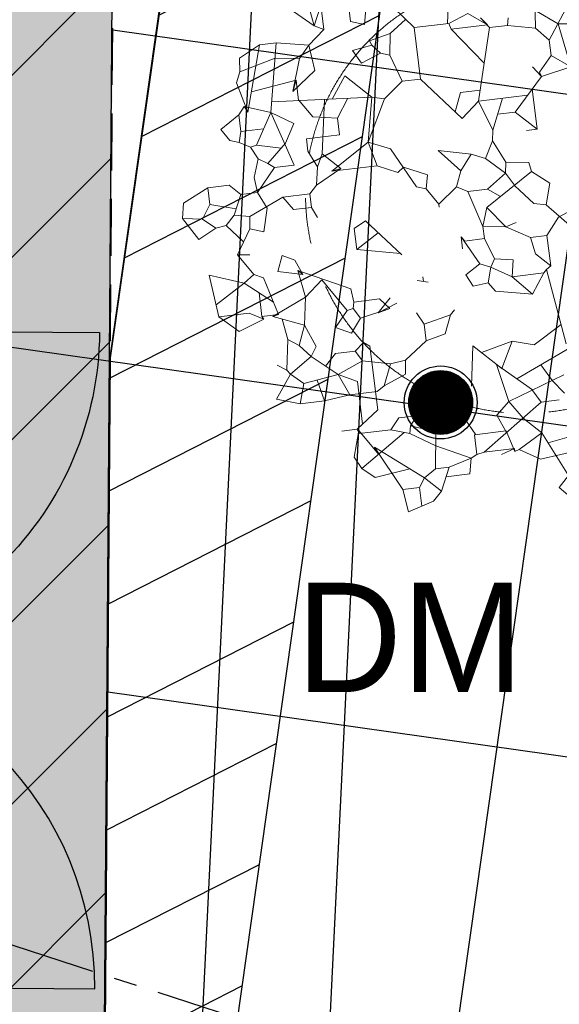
# Model space of a CAD drawing. Header units: millimetres. Extents: x -4106 to 114694, y -37499 to 54647.
# Tile 38 of 109: x 68858 to 70337, y -5681 to -2981. Entities that reach past the tile are written whole.
import ezdxf

# ---------------------------------------------------------------- set-up
doc = ezdxf.new("R2010")
doc.units = ezdxf.units.MM
doc.header["$LTSCALE"] = 50
for name, pattern in [('$0$B0201', [20, 12.5, -2.5, 2.5, -2.5]), ('B0301', [25, 12.5, -6.25, 0, -6.25]), ('XREF_05-werkset$0$B0702', [4.6875, 3.125, -1.5625]), ('XREF_STRAMIEN$0$B0201', [50, 31.25, -6.25, 6.25, -6.25])]:
    doc.linetypes.add(name, pattern=pattern)
for name, color, linetype in [('FOK_ BRANDSLANGHASPELS', 2, 'Continuous'), ('FOK_00_ALGEMEEN', 1, 'Continuous'), ('FOK_02B_SOLIDS', 253, 'Continuous'), ('FOK_07_STRAMIEN', 13, 'B0301'), ('FOK_22_BINNENWANDEN', 2, 'Continuous'), ('FOK_72_VAST MEUBILAIR', 1, 'Continuous'), ('XREF_05-werkset$0$ALR3OR3-_OPPR30', 242, 'Continuous'), ('XREF_05_PLAFOND$0$AA00VV4-_SOLID252', 254, 'Continuous'), ('XREF_05_PLAFOND$0$AA45----_PLAFONDAFW', 1, 'Continuous'), ('XREF_05_PLAFOND$0$AI45----_PLAFONDAFW', 2, 'Continuous'), ('XREF_05_Sprinkler installatie$0$verzonken sprinkler', 6, 'Continuous'), ('XREF_05_Sprinkler installatie$0$WL524---', 4, 'Continuous'), ('XREF_05_Sprinkler installatie$0$WL6516--', 4, 'Continuous'), ('XREF_05_Vloergoot installaties$0$EL6131--_VG', 3, 'Continuous'), ('XREF_STRAMIEN$0$AL$7A---_STRAMIEN', 1, 'XREF_STRAMIEN$0$B0201')]:
    doc.layers.add(name, color=color, linetype=linetype)
doc.layers.add('FOK_92_BEPLANTING', color=62, linetype='$0$B0201', lineweight=5)
doc.styles.add('XREF_05_Sprinkler installatie$0$Standard', font='txt')

# ---------------------------------------------------------------- blocks, each defined once
blk = doc.blocks.new('XREF_05-werkset')
at = {"layer": 'XREF_05-werkset$0$ALR3OR3-_OPPR30', "linetype": 'XREF_05-werkset$0$B0702'}
blk.add_lwpolyline([(60436.3, 20098.9), (31231.4, 21828.4), (22996.8, 22270), (24807, 36094.7), (95373.9, 36094.7), (86392.8, -27327.7), (68973.9, -21674.7), (69214.5, 10715.9, 0.399143)], format="xyb", close=True, dxfattribs=at)
blk = doc.blocks.new('XREF_STRAMIEN')
at = {"layer": 'XREF_STRAMIEN$0$AL$7A---_STRAMIEN', "ltscale": 0.2}
blk.add_line((4081.1, 15497), (99881.1, -15593.3), dxfattribs=at)
blk = doc.blocks.new('XREF_05_PLAFOND')
at = {"layer": 'XREF_05_PLAFOND$0$AA00VV4-_SOLID252'}
h = blk.add_hatch(color=256, dxfattribs=at)
edge = h.paths.add_edge_path(flags=16)
edge.add_line((31231.4, 21828.4), (22996.8, 22270))
edge.add_line((22996.8, 22270), (24807, 36094.7))
edge.add_line((24807, 36094.7), (95373.9, 36094.7))
edge.add_line((95373.9, 36094.7), (86392.8, -27327.7))
edge.add_line((86392.8, -27327.7), (68973.9, -21674.7))
edge.add_line((68973.9, -21674.7), (69214.5, 10715.9))
edge.add_arc((59884.7, 10785.2), 9330, 359.57452, 446.61078)
edge.add_line((60436.3, 20098.9), (31231.4, 21828.4))
edge = h.paths.add_edge_path()
edge.add_line((31161.2, 20520.3), (31177.8, 20829.9))
edge.add_line((31177.8, 20829.9), (60377.7, 19100.6))
edge.add_arc((59884.7, 10785.2), 8330, -0.42547, 86.60747, ccw=False)
edge.add_line((68214.5, 10723.3), (67969.2, -22304.6))
edge.add_line((67969.2, -22304.6), (67939.7, -22395.7))
edge.add_line((67939.7, -22395.7), (87220.1, -28652.8))
edge.add_line((87220.1, -28652.8), (96531.3, 37099.7))
edge.add_line((96531.3, 37099.7), (23925.1, 37099.7))
edge.add_line((23925.1, 37099.7), (21807.3, 20926.8))
edge.add_line((21807.3, 20926.8), (31096.2, 20428.7))
edge.add_line((31096.2, 20428.7), (31101.3, 20523.5))
edge.add_line((31101.3, 20523.5), (31161.2, 20520.3))
at = {"layer": 'XREF_05_PLAFOND$0$AA45----_PLAFONDAFW'}
h = blk.add_hatch(dxfattribs=at)
h.set_pattern_fill('ANSI31', color=256, scale=2200, angle=342.02, style=0)
h.set_pattern_definition([(27.02, (0, 0), (-124.9329, 244.9832), [])])
h.paths.add_polyline_path([(69105.9, -3908.3), (69072.3, -8424.4), (75376.6, 36094.7), (74770.6, 36094.7)])
at = {"layer": 'XREF_05_PLAFOND$0$AI45----_PLAFONDAFW'}
h = blk.add_hatch(dxfattribs=at)
h.set_pattern_fill('_USER,_O', color=256, scale=600, angle=90, pattern_type=0)
h.set_pattern_definition([(81.94, (95233.5, 35104.6), (-594.073, 84.126), [])])
edge = h.paths.add_edge_path(flags=16)
edge.add_arc((41622.2, 26897.4), 5449.9, 0, 360)
h.paths.add_polyline_path([(49933.5, 30177.3), (51533.5, 30177.3), (51533.5, 27777.3), (49933.5, 27777.3)], flags=16)
edge = h.paths.add_edge_path(flags=16)
edge.add_arc((86127.3, 26613.5), 3800, 0, 360)
edge = h.paths.add_edge_path(flags=16)
edge.add_arc((74998.8, -10766.8), 5449.8, 0, 360)
edge = h.paths.add_edge_path()
edge.add_line((31231.4, 21828.4), (22996.8, 22270))
edge.add_line((22996.8, 22270), (24807, 36094.7))
edge.add_line((24807, 36094.7), (95373.9, 36094.7))
edge.add_line((95373.9, 36094.7), (86392.8, -27327.7))
edge.add_line((86392.8, -27327.7), (68973.9, -21674.7))
edge.add_line((68973.9, -21674.7), (69214.5, 10715.9))
edge.add_arc((59884.7, 10785.2), 9330, 359.57452, 446.61078)
edge.add_line((60436.3, 20098.9), (31231.4, 21828.4))
h = blk.add_hatch(dxfattribs=at)
h.set_pattern_fill('_USER,_O', color=256, scale=1800, pattern_type=0)
h.set_pattern_definition([(351.94, (95233.5, 35104.6), (252.378, 1782.22), [])])
edge = h.paths.add_edge_path(flags=16)
edge.add_arc((74998.8, -10766.8), 5449.8, 0, 360)
edge = h.paths.add_edge_path(flags=16)
edge.add_arc((41622.2, 26897.4), 5449.9, 0, 360)
h.paths.add_polyline_path([(49933.5, 30177.3), (51533.5, 30177.3), (51533.5, 27777.3), (49933.5, 27777.3)], flags=16)
edge = h.paths.add_edge_path(flags=16)
edge.add_arc((86127.3, 26613.5), 3800, 0, 360)
edge = h.paths.add_edge_path()
edge.add_line((31231.4, 21828.4), (22996.8, 22270))
edge.add_line((22996.8, 22270), (24807, 36094.7))
edge.add_line((24807, 36094.7), (95373.9, 36094.7))
edge.add_line((95373.9, 36094.7), (86392.8, -27327.7))
edge.add_line((86392.8, -27327.7), (68973.9, -21674.7))
edge.add_line((68973.9, -21674.7), (69214.5, 10715.9))
edge.add_arc((59884.7, 10785.2), 9330, 359.57452, 446.61078)
edge.add_line((60436.3, 20098.9), (31231.4, 21828.4))
at = {"layer": 'XREF_05_PLAFOND$0$AA45----_PLAFONDAFW'}
blk.add_lwpolyline([(69105.9, -3908.3), (69072.3, -8424.4), (75376.6, 36094.7), (74770.6, 36094.7)], close=True, dxfattribs=at)
blk = doc.blocks.new('XREF_05_Sprinkler installatie$0$SP-KOP02')
at = {"color": 0, "linetype": 'Continuous'}
for p, q in [((-0.875, -0.023), (0.023, 0.875)), ((-0.847, -0.219), (0.219, 0.847)), ((-0.843, 0.233), (-0.233, 0.843)), ((-0.786, -0.383), (0.383, 0.786)), ((-0.702, -0.523), (0.523, 0.702)), ((-0.595, -0.641), (0.641, 0.595)), ((-0.469, -0.739), (0.739, 0.469)), ((-0.32, -0.815), (0.815, 0.32)), ((-0.144, -0.863), (0.863, 0.144)), ((0.072, -0.872), (0.872, -0.072)), ((0.381, -0.788), (0.788, -0.381))]:
    blk.add_line(p, q, dxfattribs=at)
at = {"color": 0, "linetype": 'Continuous', "const_width": 0.875}
blk.add_lwpolyline([(-0.438, 0, 1), (0.438, 0, 1)], format="xyb", close=True, dxfattribs=at)
at = {"color": 0, "linetype": 'Continuous'}
for radius in [1, 0.875]:
    blk.add_circle((0, 0), radius, dxfattribs=at)
at = {"color": 0, "linetype": 'Continuous', "style": 'XREF_05_Sprinkler installatie$0$Standard', "flags": 1}
for tag, p in [('SP_MATCODE', (2, 2)), ('SP_TEMP', (2, -3)), ('SP_DOORL', (2, -5)), ('SP_KFACT', (2, -7)), ('SP_SPRHK', (2, -9)), ('SP_KLEP', (2, -11))]:
    blk.add_attdef(tag, p, '', height=1, dxfattribs=at)
blk = doc.blocks.new('XREF_05_Sprinkler installatie')
at = {"layer": 'XREF_05_Sprinkler installatie$0$verzonken sprinkler'}
h = blk.add_hatch(dxfattribs=at)
h.set_pattern_fill('JIS_WOOD', color=256, scale=500, style=0)
h.set_pattern_definition([(45, (3.27, -36464.7), (-250, 250), [])])
h.paths.add_polyline_path([(24807, 36094.7), (95373.9, 36094.7), (86392.8, -27327.1), (68969.3, -21673.2), (69211, 10225.9), (69061.7, 12468.4), (68691.3, 13866.6), (68340.9, 14727.8), (67609, 16018.5), (67276.1, 16479), (66137.8, 17709.9), (64799, 18713.9), (64109.1, 19104.2), (63010.1, 19573.8), (61837.8, 19908.5), (60551.6, 20091.3), (59092.5, 20179.1), (23005.1, 22333.3)], flags=16)
h.paths.add_polyline_path([(24131.3, 36864.7), (96541.6, 37108.7), (87227.5, -28664.7), (68230.9, -22243.1), (68457.4, 9789.2), (68440.3, 11431.8), (68331.7, 12290.1), (67835.2, 13662.2), (67691.2, 14032.7), (66838.9, 15594.2), (65842.1, 16784.9), (63693.8, 18333.6), (62337.4, 18876.6), (59567.3, 19359.3), (56813.6, 19563.8), (22128.1, 21566.8)])
blk.add_lwpolyline([(24807, 36094.7), (95373.9, 36094.7), (86392.8, -27327.1), (68969.3, -21673.2), (69211, 10225.9), (69061.7, 12468.4), (68691.3, 13866.6), (68340.9, 14727.8), (67609, 16018.5), (67276.1, 16479), (66137.8, 17709.9), (64799, 18713.9), (64109.1, 19104.2), (63010.1, 19573.8), (61837.8, 19908.5), (60551.6, 20091.3), (59092.5, 20179.1), (23005.1, 22333.3)], close=True, dxfattribs=at)
at = {"layer": 'XREF_05_Sprinkler installatie$0$WL524---'}
blk.add_line((64698.9, -3293.3), (75959.4, -4887.9), dxfattribs=at)
at = {"layer": 'XREF_05_Sprinkler installatie$0$WL6516--', "xscale": 99.9999999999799, "yscale": 100, "zscale": 100, "rotation": 7.589429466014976}
blk.add_blockref('XREF_05_Sprinkler installatie$0$SP-KOP02', (70011.9, -4030.4), dxfattribs=at)
blk = doc.blocks.new('XREF_05_Vloergoot installaties')
at = {"layer": 'XREF_05_Vloergoot installaties$0$EL6131--_VG'}
for p, q in [((69555.9, -1637.2), (68877.5, -15612.3)), ((69905.5, -1654.1), (69240.7, -15349.2))]:
    blk.add_line(p, q, dxfattribs=at)
blk = doc.blocks.new('A$C46E716B0')
at = {"layer": 'FOK_00_ALGEMEEN', "color": 13}
for points in [[(0, 0), (0, 900)], [(0, 0), (900, 0)]]:
    blk.add_lwpolyline(points, dxfattribs=at)
blk.add_arc((0, 0), 900, 0, 90, dxfattribs=at)
blk = doc.blocks.new('A$C4D8164B4')
at = {"layer": 'FOK_ BRANDSLANGHASPELS', "color": 2}
blk.add_circle((20000, 20000), 20000, dxfattribs=at)
blk = doc.blocks.new('BA016')
at = {"color": 0}
for p, q in [((-1380.06665, 1193.8), (-1193.8, 1024.46665)), ((-846.66665, 1202.26665), (-643.46665, 948.26665)), ((-1210.73335, 1134.53335), (-1193.8, 1024.46665)), ((-1143, 1134.53335), (-1193.8, 1024.46665)), ((-1143, 1134.53335), (-1143, 999.06665)), ((-990.6, 1024.46665), (-990.6, 1134.53335)), ((-431.8, 1100.66665), (-457.2, 948.26665)), ((-897.46665, 1083.73335), (-914.4, 999.06665)), ((-1143, 999.06665), (-1236.13335, 922.86665)), ((-1193.8, 1024.46665), (-1143, 999.06665)), ((-914.4, 999.06665), (-990.6, 1024.46665)), ((-685.8, 999.06665), (-778.93335, 931.33335)), ((-338.66665, 990.6), (-448.73335, 948.26665)), ((-338.66665, 990.6), (-237.06665, 914.4)), ((42.33335, 1032.93335), (25.4, 863.6)), ((266.0768, 1038.16805), (93.13335, 787.4)), ((-1507.06665, 956.73335), (-1625.6, 897.46665)), ((-1507.06665, 956.73335), (-1617.13335, 592.66665)), ((-1413.93335, 956.73335), (-1507.06665, 956.73335)), ((-1413.93335, 956.73335), (-1490.13335, 575.73335)), ((-1413.93335, 956.73335), (-1236.13335, 922.86665)), ((-778.93335, 931.33335), (-897.46665, 905.93335)), ((-778.93335, 931.33335), (-795.86665, 812.8)), ((-643.46665, 948.26665), (-643.46665, 660.4)), ((-643.46665, 948.26665), (-448.73335, 948.26665)), ((-448.73335, 948.26665), (-440.26665, 914.4)), ((-237.06665, 914.4), (-270.93335, 956.73335)), ((-270.93335, 956.73335), (-228.6, 897.46665)), ((-118.53335, 939.8), (-127, 897.46665)), ((42.33335, 956.73335), (152.4, 872.06665)), ((-1625.6, 897.46665), (-1634.06665, 821.26665)), ((-1236.13335, 922.86665), (-1295.4, 855.13335)), ((-1236.13335, 922.86665), (-1219.2, 778.93335)), ((-889, 880.53335), (-999.06665, 863.6)), ((-897.46665, 905.93335), (-889, 880.53335)), ((-889, 880.53335), (-846.66665, 829.73335)), ((-440.26665, 914.4), (-281.64525, 705.68765)), ((-237.06665, 914.4), (-440.26665, 914.4)), ((-228.6, 897.46665), (-338.66665, 499.53335)), ((-127, 897.46665), (-228.6, 897.46665)), ((-127, 897.46665), (25.4, 863.6)), ((-1634.06665, 821.26665), (-1659.46665, 762)), ((-1634.06665, 821.26665), (-1430.86665, 872.06665)), ((-1430.86665, 872.06665), (-1295.4, 855.13335)), ((-1295.4, 855.13335), (-1354.66665, 677.33335)), ((-999.06665, 863.6), (-956.73335, 787.4)), ((-956.73335, 787.4), (-846.66665, 829.73335)), ((-846.66665, 829.73335), (-795.86665, 812.8)), ((25.4, 863.6), (93.13335, 787.4)), ((152.4, 872.06665), (287.86665, 855.13335)), ((152.4, 872.06665), (194.73335, 626.53335)), ((-1219.2, 778.93335), (-1354.66665, 677.33335)), ((-795.86665, 812.8), (-745.06665, 660.4)), ((93.13335, 787.4), (93.13335, 702.73335)), ((-1659.46665, 762), (-1617.13335, 592.66665)), ((-1583.8822, 702.65125), (-1329.26665, 736.6)), ((-1354.66665, 677.33335), (-1329.26665, 736.6)), ((-1329.26665, 736.6), (-1329.26665, 623.45455)), ((-1143.17385, 609.3566), (-1058.33335, 728.13335)), ((-1058.33335, 728.13335), (-922.86665, 592.66665)), ((-745.06665, 660.4), (-855.13335, 575.73335)), ((-745.06665, 660.4), (-643.46665, 660.4)), ((-643.46665, 660.4), (-440.26665, 414.86665)), ((93.13335, 702.73335), (16.93335, 618.06665)), ((93.13335, 702.73335), (194.73335, 626.53335)), ((-1634.06665, 626.53335), (-1667.93335, 584.2)), ((-1634.06665, 626.53335), (-1490.13335, 575.73335)), ((-1617.13335, 592.66665), (-1634.06665, 626.53335)), ((-922.86665, 592.66665), (-1478.33055, 634.74725)), ((-1329.26665, 626.53335), (-1261.53335, 524.93335)), ((-1184.834, 612.5127), (-1236.13335, 313.26665)), ((-1057.1936, 602.84295), (-1126.06665, 499.53335)), ((-16.93335, 651.93335), (25.4, 592.66665)), ((16.93335, 618.06665), (25.4, 592.66665)), ((194.73335, 626.53335), (25.4, 592.66665)), ((-1667.93335, 584.2), (-1778, 516.46665)), ((-1667.93335, 584.2), (-1667.93335, 491.06665)), ((-1490.13335, 575.73335), (-1591.73335, 406.4)), ((-1490.13335, 575.73335), (-1397, 270.93335)), ((-1490.13335, 575.73335), (-1371.6, 499.53335)), ((-922.86665, 592.66665), (-973.66665, 347.13335)), ((-855.13335, 575.73335), (-973.66665, 347.13335)), ((-922.86665, 592.66665), (-855.13335, 575.73335)), ((-431.8, 558.8), (-474.5244, 456.26145)), ((-322.27375, 558.8), (-431.8, 558.8)), ((25.4, 592.66665), (-143.93335, 414.86665)), ((-1778, 516.46665), (-1735.66665, 448.73335)), ((-1371.6, 499.53335), (-1430.86665, 397.93335)), ((-1261.53335, 524.93335), (-1126.06665, 499.53335)), ((-1126.06665, 499.53335), (-1126.06665, 406.4)), ((-440.26665, 414.86665), (-338.66665, 499.53335)), ((-338.66665, 499.53335), (-279.4, 330.2)), ((-338.66665, 499.53335), (-63.2984, 499.53335)), ((-203.2, 499.53335), (-279.4, 330.2)), ((-33.86665, 530.43665), (-33.86665, 304.8)), ((-1735.66665, 448.73335), (-1684.86665, 431.8)), ((-1667.93335, 491.06665), (-1684.86665, 431.8)), ((-1667.93335, 491.06665), (-1540.93335, 491.06665)), ((-1684.86665, 431.8), (-1625.6, 397.93335)), ((-1591.73335, 406.4), (-1625.6, 397.93335)), ((-1625.6, 397.93335), (-1591.73335, 330.2)), ((-1591.73335, 406.4), (-1457.93225, 372.94975)), ((-1430.86665, 397.93335), (-1540.93335, 296.33335)), ((-1312.33335, 406.4), (-1312.33335, 338.66665)), ((-1126.06665, 406.4), (-1312.33335, 406.4)), ((-241.3, 414.86665), (-143.93335, 414.86665)), ((-143.93335, 414.86665), (-33.86665, 304.8)), ((-1591.73335, 330.2), (-1625.6, 228.6)), ((-1591.73335, 330.2), (-1540.93335, 296.33335)), ((-1312.33335, 338.66665), (-1270, 245.53335)), ((-973.66665, 347.13335), (-1193.8, 211.66665)), ((-973.66665, 347.13335), (-855.13335, 296.33335)), ((-973.66665, 347.13335), (-939.8, 211.66665)), ((-279.4, 330.2), (-287.86665, 270.93335)), ((-1540.93335, 296.33335), (-1507.06665, 270.93335)), ((-1236.13335, 313.26665), (-1270, 245.53335)), ((-1236.13335, 313.26665), (-1143, 220.13335)), ((-855.13335, 296.33335), (-736.6, 67.73335)), ((-33.86665, 304.8), (-93.13335, 304.8)), ((-1625.6, 228.6), (-1617.13335, 143.93335)), ((-1507.06665, 270.93335), (-1617.13335, 143.93335)), ((-1397, 270.93335), (-1507.06665, 270.93335)), ((-1270, 245.53335), (-1286.93335, 143.93335)), ((-1143, 220.13335), (-1286.93335, 143.93335)), ((-1143, 220.13335), (-1193.8, 211.66665)), ((-592.66665, 254), (-414.86665, 211.66665)), ((-482.6, 127), (-592.66665, 254)), ((-287.86665, 270.93335), (-338.66665, 177.8)), ((-287.86665, 270.93335), (-228.6, 143.93335)), ((-1888.06665, 203.2), (-2032, 135.46665)), ((-1888.06665, 203.2), (-1888.06665, 110.06665)), ((-1888.06665, 203.2), (-1769.53335, 203.2)), ((-1769.53335, 203.2), (-1710.26665, 143.93335)), ((-1193.8, 211.66665), (-939.8, 211.66665)), ((-939.8, 211.66665), (-829.73335, 160.86665)), ((-829.73335, 160.86665), (-795.86665, 186.26665)), ((-795.86665, 186.26665), (-668.86665, 127)), ((-414.86665, 211.66665), (-482.6, 127)), ((-414.86665, 211.66665), (-338.66665, 177.8)), ((-338.66665, 177.8), (-237.06665, 84.66665)), ((-2032, 135.46665), (-2048.93335, 50.8)), ((-1888.06665, 110.06665), (-1938.86665, 33.86665)), ((-1888.06665, 110.06665), (-1745.2802, 68.07065)), ((-1710.26665, 143.93335), (-1761.06665, 33.86665)), ((-1617.13335, 143.93335), (-1710.26665, 143.93335)), ((-1617.13335, 143.93335), (-1574.8, 50.8)), ((-1286.93335, 143.93335), (-1329.26665, 101.6)), ((-668.86665, 127), (-685.8, 50.8)), ((-482.6, 127), (-516.46665, 42.33335)), ((-228.6, 143.93335), (-237.06665, 84.66665)), ((-228.6, 143.93335), (-101.6, 127)), ((-101.6, 127), (-93.13335, 76.2)), ((-1481.66665, 101.6), (-1676.4, 16.93335)), ((-1329.26665, 101.6), (-1481.66665, 101.6)), ((-1481.66665, 101.6), (-1430.86665, 25.4)), ((-1329.26665, 101.6), (-1329.26665, 25.4)), ((-736.6, 67.73335), (-685.8, 50.8)), ((-93.13335, 76.2), (-364.06665, -93.13335)), ((-237.06665, 84.66665), (-347.13335, 8.46665)), ((-237.06665, 84.66665), (-196.47905, 11.60895)), ((-93.13335, 76.2), (0, 0)), ((-2048.93335, 50.8), (-1972.73335, -76.2)), ((-2048.93335, 50.8), (-1938.86665, 33.86665)), ((-1938.86665, 33.86665), (-1871.13335, -25.4)), ((-1761.06665, 33.86665), (-1811.86665, -16.93335)), ((-1761.06665, 33.86665), (-1676.4, 16.93335)), ((-1676.4, 16.93335), (-1684.86665, -50.8)), ((-1574.8, 50.8), (-1608.66665, -76.2)), ((-1430.86665, 25.4), (-1329.26665, 25.4)), ((-1329.26665, 25.4), (-1303.86665, -33.86665)), ((-685.8, 50.8), (-626.53335, -42.33335)), ((-516.46665, 42.33335), (-626.53335, -42.33335)), ((-516.46665, 42.33335), (-457.2, 8.46665)), ((-457.2, 8.46665), (-397.93335, -194.73335)), ((-457.2, 8.46665), (-347.13335, 8.46665)), ((-347.13335, 8.46665), (-280.9394, -41.1788)), ((-194.73335, 8.46665), (-101.6, -101.6)), ((0, 0), (-33.86665, -118.53335)), ((-1972.73335, -76.2), (-1871.13335, -25.4)), ((-1871.13335, -25.4), (-1811.86665, -16.93335)), ((-1811.86665, -16.93335), (-1727.2, -118.53335)), ((-1684.86665, -50.8), (-1769.53335, -186.26665)), ((-1608.66665, -76.2), (-1684.86665, -50.8)), ((-626.53335, -42.33335), (-626.53335, -59.26665)), ((-1109.13335, -118.53335), (-1041.4, -84.66665)), ((-1041.4, -84.66665), (-863.6, -296.33335)), ((-397.93335, -194.73335), (-364.06665, -93.13335)), ((-364.06665, -93.13335), (-270.93335, -211.66665)), ((-101.6, -101.6), (-33.86665, -118.53335)), ((-1109.13335, -237.06665), (-1109.13335, -118.53335)), ((-978.98085, -158.9752), (-1109.13335, -237.06665)), ((-33.86665, -118.53335), (118.53335, -287.86665)), ((110.06665, -160.86665), (25.4, -194.73335)), ((-1769.53335, -186.26665), (-1701.8, -194.73335)), ((-1769.53335, -186.26665), (-1693.33335, -304.8)), ((-270.93335, -211.66665), (-397.93335, -194.73335)), ((-397.93335, -194.73335), (-397.93335, -262.46665)), ((-211.66665, -194.73335), (-270.93335, -211.66665)), ((-270.93335, -211.66665), (-143.93335, -287.86665)), ((25.4, -194.73335), (-50.8, -287.86665)), ((-1557.86665, -304.8), (-1524, -220.13335)), ((-1524, -220.13335), (-1456.26665, -254)), ((-1456.26665, -254), (-1422.4, -338.66665)), ((-1109.13335, -237.06665), (-870.41465, -288.22065)), ((-508, -262.46665), (-524.93335, -237.06665)), ((-524.93335, -237.06665), (-508, -262.46665)), ((-524.93335, -237.06665), (-440.26665, -397.93335)), ((-524.93335, -237.06665), (-524.93335, -304.8)), ((-397.93335, -262.46665), (-508, -262.46665)), ((-397.93335, -262.46665), (-355.6, -381)), ((-1938.86665, -279.4), (-1913.46665, -516.46665)), ((-1752.6, -347.13335), (-1938.86665, -279.4)), ((-1693.33335, -304.8), (-1752.6, -347.13335)), ((-1693.33335, -304.8), (-1642.53335, -330.2)), ((-1422.4, -338.66665), (-1557.86665, -304.8)), ((-1447.8, -313.26665), (-1168.4, -448.73335)), ((-1447.8, -313.26665), (-1422.4, -465.66665)), ((-1422.4, -338.66665), (-1447.8, -313.26665)), ((-143.93335, -287.86665), (-50.8, -287.86665)), ((-143.93335, -287.86665), (-127, -381)), ((-50.8, -287.86665), (-50.8, -457.2)), ((-1752.6, -347.13335), (-1920.79685, -448.05145)), ((-1602.85045, -471.92465), (-1752.6, -347.13335)), ((-1642.53335, -330.2), (-1583.26665, -541.86665)), ((-1320.8, -381), (-1422.4, -465.66665)), ((-1320.8, -381), (-1202.26665, -567.26665)), ((-355.6, -381), (-381, -423.33335)), ((-355.6, -381), (-254, -397.93335)), ((-127, -381), (-50.8, -457.2)), ((-1676.4, -410.63335), (-1676.4, -541.86665)), ((-762, -431.8), (-762, -458.4095)), ((-440.26665, -397.93335), (-524.93335, -448.73335)), ((-440.26665, -397.93335), (-381, -423.33335)), ((-381, -423.33335), (-406.4, -508)), ((-381, -423.33335), (-270.93335, -491.06665)), ((-254, -397.93335), (-270.93335, -491.06665)), ((-1422.4, -465.66665), (-1617.13335, -550.33335)), ((-1422.4, -465.66665), (-1447.8, -618.06665)), ((-1168.4, -448.73335), (-1159.93335, -524.93335)), ((-795.86665, -448.73335), (-736.6, -465.66665)), ((-524.93335, -448.73335), (-491.06665, -516.46665)), ((-270.93335, -491.06665), (-93.13335, -491.06665)), ((-270.93335, -491.06665), (-169.33335, -601.13335)), ((-93.13335, -491.06665), (-169.33335, -601.13335)), ((-76.2, -474.13335), (-93.13335, -491.06665)), ((-50.8, -457.2), (-76.2, -474.13335)), ((-76.2, -474.13335), (-16.93335, -897.46665)), ((-1913.46665, -516.46665), (-1744.13335, -516.46665)), ((-1913.46665, -516.46665), (-1811.86665, -609.6)), ((-1744.13335, -516.46665), (-1667.93335, -558.8)), ((-1676.4, -541.86665), (-1583.26665, -541.86665)), ((-1667.93335, -558.8), (-1676.4, -541.86665)), ((-1583.26665, -541.86665), (-1617.13335, -550.33335)), ((-1159.93335, -524.93335), (-1168.4, -558.8)), ((-1159.93335, -524.93335), (-1016, -524.93335)), ((-956.73335, -524.93335), (-1032.93335, -601.13335)), ((-1016, -524.93335), (-965.2, -584.2)), ((-491.06665, -516.46665), (-406.4, -508)), ((-406.4, -508), (-372.53335, -558.8)), ((-1811.86665, -609.6), (-1667.93335, -558.8)), ((-1617.13335, -550.33335), (-1447.8, -618.06665)), ((-1565.8202, -570.8586), (-1549.4, -685.8)), ((-1202.26665, -567.26665), (-1278.46665, -651.93335)), ((-1202.26665, -567.26665), (-1168.4, -558.8)), ((-1168.4, -558.8), (-1134.53335, -618.06665)), ((-965.2, -584.2), (-1134.53335, -618.06665)), ((-922.86665, -558.8), (-1032.93335, -601.13335)), ((-965.2, -584.2), (-1032.93335, -601.13335)), ((-372.53335, -558.8), (-169.33335, -601.13335)), ((-1447.8, -618.06665), (-1490.13335, -728.13335)), ((-1447.8, -618.06665), (-1397, -745.06665)), ((-1278.46665, -651.93335), (-1193.8, -694.26665)), ((-1193.8, -694.26665), (-1134.53335, -618.06665)), ((-821.26665, -626.53335), (-787.4, -694.26665)), ((-609.6, -635), (-635, -660.4)), ((-1549.4, -685.8), (-1574.8, -855.13335)), ((-1549.4, -685.8), (-1490.13335, -728.13335)), ((-635, -660.4), (-787.4, -694.26665)), ((-787.4, -694.26665), (-787.4, -787.4)), ((-635, -660.4), (-677.33335, -762)), ((-1490.13335, -728.13335), (-1430.86665, -795.86665)), ((-1397, -745.06665), (-1430.86665, -795.86665)), ((-1185.33335, -795.86665), (-1134.53335, -753.53335)), ((-1134.53335, -753.53335), (-1100.66665, -778.93335)), ((-677.33335, -762), (-787.4, -787.4)), ((-1430.86665, -795.86665), (-1557.86665, -880.53335)), ((-1430.86665, -795.86665), (-1295.4, -914.4)), ((-1295.4, -795.86665), (-1358.6178, -859.08445)), ((-1185.33335, -795.86665), (-1295.4, -795.86665)), ((-1185.33335, -795.86665), (-1151.46665, -855.13335)), ((-1100.66665, -778.93335), (-1100.66665, -1134.53335)), ((-787.4, -787.4), (-914.4, -880.53335)), ((-32.45695, -786.58385), (-194.73335, -880.53335)), ((-1625.6, -821.26665), (-1574.8, -855.13335)), ((-1574.8, -855.13335), (-1557.86665, -880.53335)), ((-1151.46665, -855.13335), (-1295.4, -914.4)), ((-1151.46665, -855.13335), (-999.06665, -889)), ((-567.26665, -1066.8), (-533.4, -846.66665)), ((-533.4, -846.66665), (-389.46665, -990.6)), ((-313.26665, -846.66665), (-491.06665, -889)), ((-313.26665, -846.66665), (-389.46665, -990.6)), ((-194.73335, -880.53335), (-313.26665, -846.66665)), ((-1557.86665, -880.53335), (-1651, -1007.53335)), ((-1557.86665, -880.53335), (-1490.13335, -939.8)), ((-1490.13335, -939.8), (-1295.4, -914.4)), ((-1295.4, -914.4), (-1244.6, -1032.93335)), ((-1295.4, -914.4), (-1193.8, -965.2)), ((-999.06665, -889), (-1049.86665, -1007.53335)), ((-914.4, -880.53335), (-999.06665, -889)), ((-914.4, -880.53335), (-922.86665, -956.73335)), ((0, -922.86665), (-312.36215, -1057.9422)), ((-1490.13335, -939.8), (-1524, -1049.86665)), ((-1414.2403, -929.9009), (-1388.53335, -1049.86665)), ((-1193.8, -965.2), (-1193.8, -1202.8311)), ((-922.86665, -956.73335), (-1049.86665, -1007.53335)), ((-414.86665, -965.2), (-372.53335, -1176.86665)), ((-389.46665, -990.6), (-414.86665, -965.2)), ((-414.86665, -965.2), (-233.4928, -1129.30015)), ((-1651, -1007.53335), (-1524, -1049.86665)), ((-1244.6, -1032.93335), (-1388.53335, -1049.86665)), ((-1244.6, -1032.93335), (-1092.2, -1032.93335)), ((-1049.86665, -1007.53335), (-1092.2, -1032.93335)), ((-170.64625, -996.65965), (-118.53335, -1092.2)), ((-1524, -1049.86665), (-1388.53335, -1049.86665)), ((-50.8, -1066.8), (-372.53335, -1176.86665)), ((-119.9021, -1090.4402), (-59.26665, -1168.4)), ((-1100.66665, -1134.53335), (-1227.66665, -1227.66665)), ((-855.13335, -1100.66665), (-889, -1193.8)), ((-237.06665, -1126.06665), (-194.73335, -1202.26665)), ((-990.6, -1193.8), (-1041.4, -1253.06665)), ((-889, -1193.8), (-990.6, -1193.8)), ((-889, -1193.8), (-931.33335, -1244.6)), ((-194.73335, -1202.26665), (-541.86665, -1439.33335)), ((-372.53335, -1176.86665), (-448.73335, -1244.6)), ((-372.53335, -1176.86665), (-304.8, -1278.46665)), ((-194.73335, -1202.26665), (-93.13335, -1202.26665)), ((-1312.33335, -1227.66665), (-1227.66665, -1227.66665)), ((-1219.2, -1236.13335), (-1261.53335, -1380.06665)), ((-1227.66665, -1227.66665), (-1219.2, -1253.06665)), ((-1219.2, -1236.13335), (-1126.06665, -1380.06665)), ((-1219.2, -1253.06665), (-1219.2, -1236.13335)), ((-1219.2, -1253.06665), (-1041.4, -1253.06665)), ((-1041.4, -1253.06665), (-939.8, -1286.93335)), ((-931.33335, -1244.6), (-939.8, -1286.93335)), ((-931.33335, -1244.6), (-795.86665, -1295.4)), ((-643.46665, -1210.73335), (-575.73335, -1337.73335)), ((-448.73335, -1244.6), (-406.19905, -1346.6823)), ((-970.84445, -1276.5852), (-1227.66665, -1447.8)), ((-939.8, -1286.93335), (-804.33335, -1371.6)), ((-795.86665, -1295.4), (-821.26665, -1498.6)), ((-305.41355, -1277.85315), (-211.66665, -1371.6)), ((-1143, -1337.73335), (-889, -1540.93335)), ((-1143, -1337.73335), (-1016, -1591.73335)), ((-1126.06665, -1380.06665), (-1143, -1337.73335)), ((-584.2, -1337.73335), (-406.4, -1337.73335)), ((-584.2, -1337.73335), (-584.2, -1447.8)), ((-406.4, -1337.73335), (-372.53335, -1456.26665)), ((-1261.53335, -1380.06665), (-1227.66665, -1447.8)), ((-804.33335, -1371.6), (-618.06665, -1464.73335)), ((-211.66665, -1371.6), (-347.13335, -1447.8)), ((-211.66665, -1371.6), (-93.13335, -1625.6)), ((-76.2, -1413.93335), (-184.16015, -1430.5426)), ((-1159.93335, -1507.06665), (-1227.66665, -1447.8)), ((-618.06665, -1464.73335), (-745.06665, -1498.6)), ((-618.06665, -1464.73335), (-635, -1549.4)), ((-584.2, -1447.8), (-618.06665, -1464.73335)), ((-541.86665, -1439.33335), (-584.2, -1447.8)), ((-541.86665, -1439.33335), (-372.53335, -1439.33335)), ((-372.53335, -1439.33335), (-448.73335, -1464.73335)), ((-372.53335, -1456.26665), (-372.53335, -1439.33335)), ((-372.53335, -1456.26665), (-347.13335, -1447.8)), ((-347.13335, -1447.8), (-237.06665, -1515.53335)), ((-963.38005, -1481.4293), (-1159.93335, -1507.06665)), ((-821.26665, -1498.6), (-889, -1540.93335)), ((-821.26665, -1498.6), (-745.06665, -1498.6)), ((-745.06665, -1498.6), (-804.33335, -1625.6)), ((-237.06665, -1515.53335), (16.93335, -1490.13335)), ((-889, -1540.93335), (-922.86665, -1591.73335)), ((-889, -1540.93335), (-804.33335, -1625.6)), ((-635, -1549.4), (-768.77335, -1549.4)), ((-999.06665, -1718.73335), (-1016, -1591.73335)), ((-1016, -1591.73335), (-922.86665, -1591.73335)), ((-922.86665, -1591.73335), (-922.86665, -1696.32155)), ((-804.33335, -1625.6), (-855.13335, -1676.4)), ((-93.13335, -1625.6), (-152.4, -1684.86665)), ((-855.13335, -1676.4), (-999.06665, -1718.73335)), ((-152.4, -1684.86665), (-67.73335, -1778))]:
    blk.add_line(p, q, dxfattribs=at)
blk = doc.blocks.new('A$C745C0ED7')
blk.add_blockref('BA016', (2048.9, 1778))
blk = doc.blocks.new('plant')
at = {"layer": 'FOK_92_BEPLANTING'}
blk.add_circle((0, 0), 600, dxfattribs=at)
at = {"layer": 'FOK_92_BEPLANTING', "color": 252, "xscale": 0.4938357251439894, "yscale": 0.4938357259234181, "zscale": 0.4938357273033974, "rotation": 6.939525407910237}
blk.add_blockref('A$C745C0ED7', (-828.5, -962.2), dxfattribs=at)

msp = doc.modelspace()

# ---------------------------------------------------------------- block references
for name in ['XREF_05_Sprinkler installatie', 'XREF_05_PLAFOND', 'XREF_05_Vloergoot installaties']:
    msp.add_blockref(name, (0, 0))
at = {"layer": 'FOK_ BRANDSLANGHASPELS'}
for p in [(63286.4, -17476.2), (58068.5, -37498.6)]:
    msp.add_blockref('A$C4D8164B4', p, dxfattribs=at)
at = {"layer": 'FOK_02B_SOLIDS'}
msp.add_blockref('plant', (70241.3, -3460.3), dxfattribs=at)
at = {"layer": 'FOK_07_STRAMIEN'}
msp.add_blockref('XREF_STRAMIEN', (0, 0), dxfattribs=at)
at = {"layer": 'FOK_22_BINNENWANDEN'}
msp.add_blockref('XREF_05-werkset', (0, 0), dxfattribs=at)
at = {"layer": 'FOK_22_BINNENWANDEN', "color": 6, "xscale": -1, "rotation": 179.5745237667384}
msp.add_blockref('A$C46E716B0', (68176.4, -3831.9), dxfattribs=at)
at = {"layer": 'FOK_22_BINNENWANDEN', "color": 6, "rotation": 359.5745237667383}
msp.add_blockref('A$C46E716B0', (68163.1, -5631.9), dxfattribs=at)

# ---------------------------------------------------------------- texts
at = {"layer": 'FOK_72_VAST MEUBILAIR', "color": 2, "insert": (69615.8, -4524.8), "char_height": 300, "width": 57960.996, "attachment_point": 1}
msp.add_mtext('{\\fCentury Gothic|b0|i0|c0|p34;DM 509}', dxfattribs=at)

doc.saveas('drawing.dxf')
